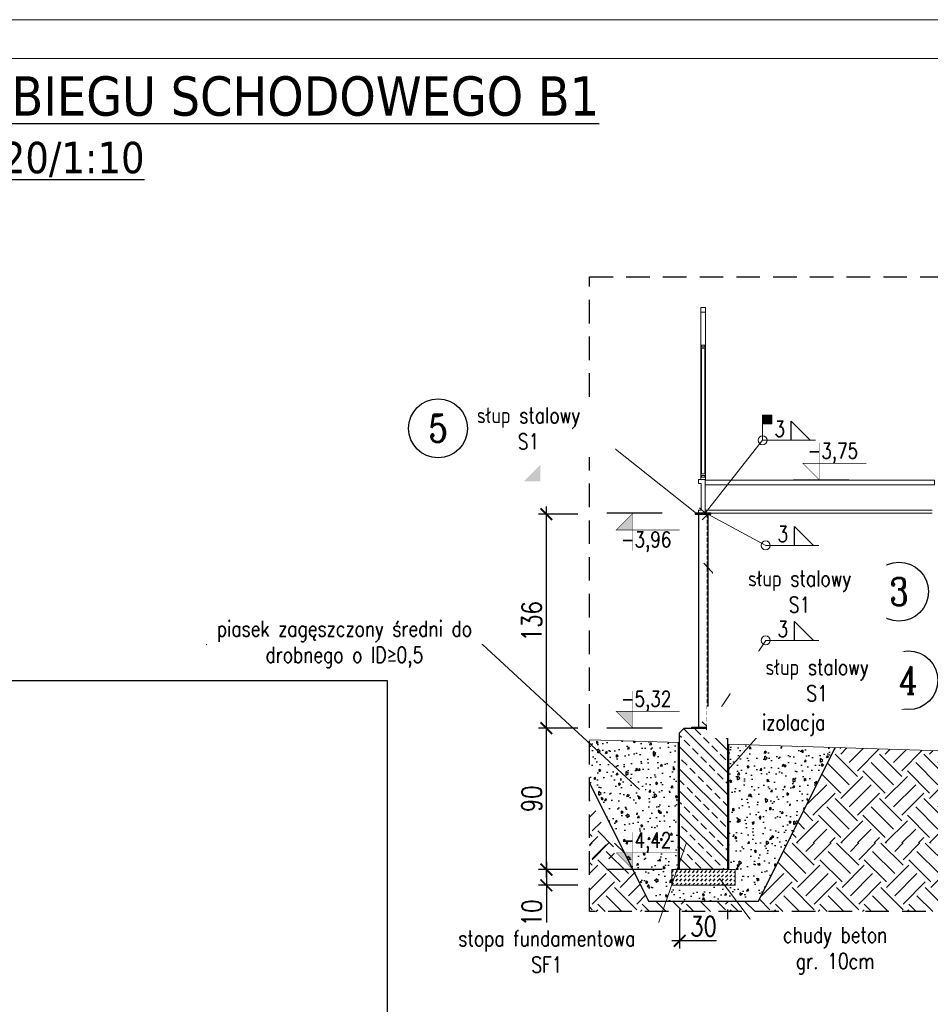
# Model space of a CAD drawing. Header units: centimetres. Extents: x -18863 to 41892, y -11949 to 36189.
# Tile 15 of 19: x -7525 to -1725, y 28695 to 34962. Entities that reach past the tile are written whole.
import ezdxf

# ---------------------------------------------------------------- set-up
doc = ezdxf.new("R2010")
doc.units = ezdxf.units.CM
doc.header["$MEASUREMENT"] = 0
doc.set_wipeout_variables(frame=1)
for name, pattern in [('DASHED', [0.75, 0.5, -0.25]), ('DASHEDX2', [76.2, 50.8, -25.4]), ('Przerywana długa', [780, 500, -280])]:
    doc.linetypes.add(name, pattern=pattern)
for name, color, linetype in [('bj konstrukcja', 3, 'Continuous'), ('bj koty', 5, 'Continuous'), ('bj kreskowanie', 8, 'Continuous'), ('bj opis duzy', 3, 'Continuous'), ('bj opisy', 2, 'Continuous'), ('bj przerywana', 4, 'DASHEDX2'), ('bj schody', 6, 'Continuous'), ('bj warstwy', 6, 'Continuous'), ('bj wymiar', 8, 'Continuous'), ('linia odniesienia', 4, 'Continuous')]:
    doc.layers.add(name, color=color, linetype=linetype)
for name, color, linetype, lineweight in [('bj linia odniesienia', 4, 'Continuous', 5), ('bj numerki', 3, 'Continuous', 20), ('bj opis', 2, 'Continuous', 30)]:
    doc.layers.add(name, color=color, linetype=linetype, lineweight=lineweight)
doc.layers.add('BJ POMOC', color=30, linetype='Continuous', plot=False)
doc.styles.add('beta', font='simplex.shx', dxfattribs={"width": 0.8})
doc.styles.add('Beta 50', font='simplex.shx', dxfattribs={"width": 0.8, "height": 125})
doc.styles.add('Beta20', font='simplex.shx', dxfattribs={"width": 0.8, "height": 40})
doc.styles.add('SIMPLEX', font='SIMPLEX.shx')
doc.dimstyles.new('Beta 50', dxfattribs={"dimtxt": 100, "dimasz": 75, "dimexe": 50, "dimexo": 0, "dimgap": 30, "dimtad": 1, "dimdec": 0, "dimtxsty": 'Beta 50', "dimblk": 'ARCHTICK', "dimcen": 75, "dimdle": 50, "dimclrd": 256, "dimclre": 256, "dimclrt": 2, "dimadec": 0, "dimazin": 0, "dimtfac": 1, "dimtdec": 0, "dimtmove": 0, "dimatfit": 3, "dimfxl": 200, "dimfxlon": 1, "dimarcsym": 0})

# ---------------------------------------------------------------- blocks, each defined once
blk = doc.blocks.new('_ArchTick')
at = {"color": 0, "linetype": 'ByBlock', "const_width": 0.15}
blk.add_lwpolyline([(-0.5, -0.5), (0.5, 0.5)], dxfattribs=at)
blk = doc.blocks.new('*D16')
at = {"layer": 'bj wymiar', "lineweight": -2}
for p, q in [((-4170.3, 29602.4), (-4170.3, 29452.4)), ((-3970.3, 29552.4), (-4220.3, 29552.4)), ((-3970.3, 29452.4), (-4220.3, 29452.4)), ((-4170.3, 29452.4), (-4170.3, 29174.5))]:
    blk.add_line(p, q, dxfattribs=at)
at = {"layer": 'Defpoints', "color": 0, "lineweight": -2}
for p in [(-2967.1, 29552.4), (-4170.3, 29452.4), (-2967.1, 29452.4)]:
    blk.add_point(p, dxfattribs=at)
at = {"layer": 'bj wymiar', "lineweight": -2, "xscale": 75, "yscale": 75, "zscale": 75}
for p, rotation in [((-4170.3, 29552.4), 90), ((-4170.3, 29452.4), 270)]:
    blk.add_blockref('_ArchTick', p, dxfattribs=dict(at, rotation=rotation))
at = {"layer": 'bj wymiar', "color": 2, "insert": (-4262.8, 29276), "char_height": 125, "attachment_point": 5, "rotation": 90, "style": 'Beta 50'}
blk.add_mtext('10', dxfattribs=at)
blk = doc.blocks.new('*D17')
at = {"layer": 'bj wymiar', "lineweight": -2}
for p, q in [((-4170.3, 30402.4), (-4170.3, 31864.6)), ((-3970.3, 31814.6), (-4220.3, 31814.6)), ((-3970.3, 30452.4), (-4220.3, 30452.4))]:
    blk.add_line(p, q, dxfattribs=at)
at = {"layer": 'Defpoints', "color": 0}
for p in [(-4170.3, 31814.6), (-3198.8, 31814.6), (-3201.8, 30452.4)]:
    blk.add_point(p, dxfattribs=at)
at = {"layer": 'bj wymiar', "lineweight": -2, "xscale": 75, "yscale": 75, "zscale": 75}
for p, rotation in [((-4170.3, 31814.6), 90), ((-4170.3, 30452.4), 270)]:
    blk.add_blockref('_ArchTick', p, dxfattribs=dict(at, rotation=rotation))
at = {"layer": 'bj wymiar', "color": 2, "insert": (-4262.8, 31133.5), "char_height": 125, "attachment_point": 5, "rotation": 90, "style": 'Beta 50'}
blk.add_mtext('136', dxfattribs=at)
blk = doc.blocks.new('*D75')
at = {"layer": 'bj wymiar', "lineweight": -2}
for p, q in [((-4170.3, 29502.4), (-4170.3, 30502.4)), ((-3970.3, 30452.4), (-4220.3, 30452.4)), ((-3970.3, 29552.4), (-4220.3, 29552.4))]:
    blk.add_line(p, q, dxfattribs=at)
at = {"layer": 'Defpoints', "color": 0, "lineweight": -2}
for p in [(-4170.3, 30452.4), (-3291.4, 30452.4), (-3169.3, 29552.4)]:
    blk.add_point(p, dxfattribs=at)
at = {"layer": 'bj wymiar', "lineweight": -2, "xscale": 75, "yscale": 75, "zscale": 75}
for p, rotation in [((-4170.3, 30452.4), 90), ((-4170.3, 29552.4), 270)]:
    blk.add_blockref('_ArchTick', p, dxfattribs=dict(at, rotation=rotation))
at = {"layer": 'bj wymiar', "color": 2, "insert": (-4262.8, 30002.4), "char_height": 125, "attachment_point": 5, "rotation": 90, "style": 'Beta 50'}
blk.add_mtext('90', dxfattribs=at)
blk = doc.blocks.new('*D78')
at = {"layer": 'bj wymiar', "lineweight": -2}
for p, q in [((-3321.4, 29299), (-3321.4, 29049)), ((-3017.1, 29299), (-3017.1, 29049)), ((-2967.1, 29099), (-3371.4, 29099))]:
    blk.add_line(p, q, dxfattribs=at)
at = {"layer": 'Defpoints', "color": 0, "lineweight": -2}
for p in [(-3321.4, 29552.4), (-3017.1, 29552.4), (-3321.4, 29099)]:
    blk.add_point(p, dxfattribs=at)
at = {"layer": 'bj wymiar', "lineweight": -2, "xscale": 75, "yscale": 75, "zscale": 75, "rotation": 180}
blk.add_blockref('_ArchTick', (-3321.4, 29099), dxfattribs=at)
at = {"layer": 'bj wymiar', "lineweight": -2, "xscale": 75, "yscale": 75, "zscale": 75}
blk.add_blockref('_ArchTick', (-3017.1, 29099), dxfattribs=at)
at = {"layer": 'bj wymiar', "color": 2, "insert": (-3169.3, 29191.5), "char_height": 125, "attachment_point": 5, "style": 'Beta 50'}
blk.add_mtext('30', dxfattribs=at)

msp = doc.modelspace()

# ---------------------------------------------------------------- hatches: boundary and pattern name
at = {"layer": 'bj koty'}
h = msp.add_hatch(color=256, dxfattribs=at)
h.dxf.hatch_style = 1
h.paths.add_polyline_path([(-3725.55, 31713.69), (-3622.135, 31713.69), (-3622.135, 31817.104)])
h = msp.add_hatch(color=256, dxfattribs=at)
h.dxf.hatch_style = 1
h.paths.add_polyline_path([(-3725.55, 30559.339), (-3622.135, 30559.339), (-3622.135, 30455.924)])
h = msp.add_hatch(color=256, dxfattribs=at)
h.dxf.hatch_style = 1
h.paths.add_polyline_path([(-3725.55, 29659.339), (-3622.135, 29659.339), (-3622.135, 29555.924)])
at = {"layer": 'bj kreskowanie'}
h = msp.add_hatch(dxfattribs=at)
h.set_pattern_fill('ANSI33', color=256, scale=400, angle=90)
h.set_pattern_definition([(135, (-764.19, -649.14), (-70.71068, -70.71068), []), (135, (-764.19, -578.43), (-70.71068, -70.71068), [50, -25])])
h.paths.add_polyline_path([(-3017.105, 29552.394), (-3321.412, 29552.394), (-3321.412, 30422.394), (-3291.412, 30452.394), (-3017.105, 30452.394)])
h = msp.add_hatch(dxfattribs=at)
h.set_pattern_fill('AR-CONC', color=256, scale=20, angle=45)
h.set_pattern_definition([(95, (0, -100), (110.3104, 92.5614), [15, -165]), (40, (0, -100), (-125.9984, 86.7536), [12, -132]), (145.45144, (9.19, -92.29), (-15.68803, 179.31504), [12.74804, -140.2284]), (91.1842, (-28.28, -71.72), (174.3387, 127.5228), [22.5, -247.5]), (141.6356, (-13.76, -61.09), (-5.58, 269.9423), [19.122, -210.3428]), (36.1842, (-28.28, -71.72), (-5.58, 269.9423), [18, -198]), (66, (-7.07, -64.64), (141.3543, 27.4765), [15, -165]), (11, (-7.07, -64.64), (-68.1417, 136.9617), [12, -132]), (116.45144, (4.71, -62.35), (73.2126, 164.4382), [12.74804, -140.2284]), (82.5, (0, -100), (-45.35864, 48.79796), [0, -130.4, 0, -134, 0, -132.5]), (52.5, (0, -100), (-18.57459, 92.98189), [0, -76.4, 0, -127.4, 0, -50.5]), (12.5, (-31.537, -131.537), (78.68363, 72.30415), [0, -50, 0, -156, 0, -207]), (2.5, (-45.68, -145.68), (68.318, 96.63196), [0, -65, 0, -103.6, 0, -147])])
h.paths.add_polyline_path([(-3039.949, 29452.394), (-2967.105, 29452.394), (-2967.105, 29552.394), (-3007.105, 29552.394), (-3007.105, 30350.847), (-2330.825, 30329.259), (-2819.258, 29352.394), (-2915.391, 29352.394)])
h.paths.add_polyline_path([(-3895.624, 30105.125), (-3895.624, 30379.21), (-3331.401, 30361.199), (-3331.412, 29579.295), (-3331.412, 29552.394), (-3371.412, 29552.394), (-3371.412, 29452.394), (-3360.163, 29452.394), (-3421.237, 29352.394), (-3519.258, 29352.394)])
h.paths.add_polyline_path([(-3422.181, 29352.394), (-3360.163, 29452.394), (-3039.949, 29452.394), (-2916.335, 29352.394)])
h = msp.add_hatch(dxfattribs=at)
h.set_pattern_fill('EARTH', color=256, scale=800, angle=45)
h.set_pattern_definition([(45, (-775.17, -649.14), (0, 282.8427), [200, -200]), (45, (-828.2, -596.1), (0, 282.8427), [200, -200]), (45, (-881.24, -543.07), (0, 282.8427), [200, -200]), (135, (-881.24, -507.72), (-282.8427, 2e-14), [200, -200]), (135, (-828.2, -454.68), (-282.8427, 2e-14), [200, -200]), (135, (-775.17, -401.65), (-282.8427, 2e-14), [200, -200])])
h.paths.add_polyline_path([(-3012.105, 30351.007), (-3017.105, 30351.166), (-712.111, 30277.588)])
h.paths.add_polyline_path([(-712.111, 30277.588), (308.248, 30271.612), (308.248, 30235.67), (308.248, 29721.612), (-2634.649, 29721.612), (-2330.825, 30329.259)])
h = msp.add_hatch(dxfattribs=at)
h.set_pattern_fill('EARTH', color=256, scale=800, angle=45)
h.set_pattern_definition([(45, (-766.72, -649.14), (0, 282.8427), [200, -200]), (45, (-819.75, -596.1), (0, 282.8427), [200, -200]), (45, (-872.79, -543.07), (0, 282.8427), [200, -200]), (135, (-872.79, -507.72), (-282.8427, 2e-14), [200, -200]), (135, (-819.75, -454.68), (-282.8427, 2e-14), [200, -200]), (135, (-766.72, -401.65), (-282.8427, 2e-14), [200, -200])])
h.paths.add_polyline_path([(-2634.649, 29721.612), (552.555, 29721.612), (552.553, 30270.05), (1053.879, 30262.361), (1053.879, 29285.49), (-3441.667, 29285.49), (-3421.237, 29352.394), (-2819.258, 29352.394)])
h.paths.add_polyline_path([(-3895.624, 29285.49), (-3895.624, 29721.612), (-3703.868, 29721.612), (-3669.258, 29652.394), (-3519.258, 29352.394), (-3421.237, 29352.394), (-3441.667, 29285.49)])
h.paths.add_polyline_path([(-3329.626, 29652.394), (-3321.412, 29679.295), (-3321.412, 29652.394)])
h = msp.add_hatch(dxfattribs=at)
h.set_pattern_fill('EARTH', color=256, scale=800, angle=45)
h.set_pattern_definition([(45, (-766.72, -749.14), (0, 282.8427), [200, -200]), (45, (-819.75, -696.1), (0, 282.8427), [200, -200]), (45, (-872.79, -643.07), (0, 282.8427), [200, -200]), (135, (-872.79, -607.72), (-282.8427, 2e-14), [200, -200]), (135, (-819.75, -554.68), (-282.8427, 2e-14), [200, -200]), (135, (-766.72, -501.65), (-282.8427, 2e-14), [200, -200])])
h.paths.add_polyline_path([(-3895.624, 29621.612), (-3895.624, 30005.125), (-3703.868, 29621.612)])
h = msp.add_hatch(dxfattribs=at)
h.set_pattern_fill('DASH', color=256, scale=150, angle=45)
h.set_pattern_definition([(45, (657.588, -749.138), (0, 26.516504), [18.75, -18.75])])
h.paths.add_polyline_path([(-3371.412, 29552.394), (-3371.412, 29452.394), (-3047.105, 29452.394), (-2967.105, 29452.394), (-2967.105, 29552.394), (-3047.105, 29552.394), (-3291.412, 29552.394)])
at = {"layer": 'bj linia odniesienia'}
msp.add_hatch(color=256, dxfattribs=at).paths.add_polyline_path([(-2793.057, 32445.091), (-2733.44, 32445.091), (-2733.44, 32390.554), (-2793.057, 32390.554)])

# ---------------------------------------------------------------- linework, layer by layer
at = {"layer": 'bj konstrukcja'}
msp.add_line((-3201.791, 31814.635), (-3201.791, 30458.394), dxfattribs=at)
msp.add_lwpolyline([(-3321.412, 30422.394), (-3291.412, 30452.394), (-3047.105, 30452.394), (-3017.105, 30422.394), (-3017.105, 29552.394), (-3321.412, 29552.394)], close=True, dxfattribs=at)
msp.add_lwpolyline([(-3094.258, 30452.394), (-3244.258, 30452.394), (-3244.258, 30458.394), (-3094.258, 30458.394), (-3094.258, 30458.394), (-3094.258, 30452.394), (-3094.258, 30452.394)], dxfattribs=at)
at = {"layer": 'bj koty', "color": 5, "const_width": 2.925, "elevation": -108.062}
for points in [[(-2432.505, 32268.651), (-2432.505, 32034.651), (-2535.919, 32138.065), (-2132.431, 32138.065)], [(-3622.135, 31583.104), (-3622.135, 31817.104), (-3725.55, 31713.69), (-3322.061, 31713.69)], [(-3622.135, 30689.924), (-3622.135, 30455.924), (-3725.55, 30559.339), (-3322.061, 30559.339)], [(-3622.135, 29789.924), (-3622.135, 29555.924), (-3725.55, 29659.339), (-3322.061, 29659.339)]]:
    msp.add_lwpolyline(points, dxfattribs=at)
at = {"layer": 'bj kreskowanie', "linetype": 'DASHED', "ltscale": 150, "const_width": 10}
for points in [[(-3326.412, 29552.394), (-3326.412, 30361.04)], [(-3012.105, 30351.007), (-3012.105, 29552.394)]]:
    msp.add_lwpolyline(points, dxfattribs=at)
at = {"layer": 'bj linia odniesienia'}
for p, q in [((-2455.233, 32285.405), (-2793.057, 32285.405)), ((-2435.233, 31615.498), (-2773.057, 31615.498)), ((-2773.057, 31011.115), (-3141.791, 30458.394)), ((-2435.233, 31011.115), (-2773.057, 31011.115)), ((-3141.791, 30458.394), (-3177.147, 30493.749))]:
    msp.add_line(p, q, dxfattribs=at)
for points in [[(-2793.057, 32285.405), (-2793.057, 32445.091), (-2733.44, 32445.091), (-2733.44, 32390.554), (-2793.057, 32390.554)], [(-4672.255, 32361.045), (-3895.624, 32361.045)], [(-3213.376, 31818.196), (-3895.624, 32361.045)], [(-3167.755, 31503.423), (-3002.633, 31321.895)], [(-3002.633, 31321.895), (-2111.853, 31321.895)], [(-6336.193, 30986.065), (-4576.193, 30986.065)], [(-3576.15, 30061.441), (-4576.193, 30986.065)], [(-3109.011, 30455.573), (-2834.144, 30757.859)], [(-2834.144, 30757.859), (-2052.311, 30757.859)], [(-3012.105, 30188.046), (-2819.134, 30405.589)], [(-2819.134, 30405.589), (-2349.468, 30405.589)], [(-3331.412, 29552.394), (-3331.412, 30361.199)], [(-3007.105, 30350.847), (-3007.105, 29552.394)], [(-3276.859, 29725.191), (-3522.07, 29022.192)], [(-3321.412, 29552.394), (-3371.412, 29552.394), (-3371.412, 29452.394), (-2967.105, 29452.394), (-2967.105, 29452.394), (-2967.105, 29552.394), (-3017.105, 29552.394)], [(-3066.458, 29494.958), (-2709.743, 29022.192)], [(-4818.486, 29022.192), (-3522.07, 29022.192)], [(-2713.578, 29028.348), (-1937.151, 29028.348)]]:
    msp.add_lwpolyline(points, dxfattribs=at)
at = {"layer": 'bj linia odniesienia', "lineweight": -2}
msp.add_lwpolyline([(-3895.624, 30105.125), (-3519.258, 29352.394), (-2819.258, 29352.394), (-2330.401, 30330.107)], dxfattribs=at)
at = {"layer": 'bj linia odniesienia'}
for centre in [(-2793.057, 32285.405), (-2773.057, 31615.498), (-2773.057, 31011.115)]:
    msp.add_circle(centre, 28.622, dxfattribs=at)
at = {"layer": 'bj opisy'}
for p, q in [((-2610.647, 32285.405), (-2610.647, 32406.388)), ((-2610.647, 32406.388), (-2489.664, 32285.405)), ((-2590.647, 31615.498), (-2590.647, 31736.481)), ((-2590.647, 31736.481), (-2469.664, 31615.498)), ((-2590.647, 31011.115), (-2590.647, 31132.098)), ((-2590.647, 31132.098), (-2469.664, 31011.115))]:
    msp.add_line(p, q, dxfattribs=at)
at = {"layer": 'BJ POMOC'}
msp.add_lwpolyline([(-11403.07, 30756.399), (-5183.571, 30756.399), (-5183.571, 24654.509), (-11403.07, 24654.509)], close=True, dxfattribs=at)
at = {"layer": 'bj przerywana', "ltscale": 0.5}
msp.add_line((-3198.791, 30458.394), (-3198.791, 31814.635), dxfattribs=at)
at = {"layer": 'bj schody', "linetype": 'Continuous', "lineweight": 5}
for p, q in [((-3186.791, 33130.635), (-3186.791, 33100.635)), ((-3156.791, 33130.635), (-3186.791, 33130.635)), ((-3156.791, 33100.635), (-3186.791, 33100.635)), ((-3186.791, 32035.635), (-3186.791, 33100.635)), ((-3156.791, 33130.635), (-3156.791, 33100.635)), ((-3156.791, 32035.635), (-3156.791, 33100.635)), ((-3181.791, 32890.635), (-3181.791, 32880.635)), ((-3161.791, 32890.635), (-3181.791, 32890.635)), ((-3161.791, 32880.635), (-3181.791, 32880.635)), ((-3161.791, 32870.635), (-3181.791, 32870.635)), ((-3181.791, 32870.635), (-3181.791, 32070.635)), ((-3161.791, 32890.635), (-3161.791, 32880.635)), ((-3161.791, 32870.635), (-3161.791, 32070.635)), ((-3201.791, 32035.635), (-3201.791, 32010.835)), ((-3156.791, 32035.635), (-3201.791, 32035.635)), ((-3161.791, 32070.635), (-3181.791, 32070.635)), ((-3181.791, 32060.635), (-3181.791, 32050.635)), ((-3161.791, 32060.635), (-3181.791, 32060.635)), ((-3161.791, 32050.635), (-3181.791, 32050.635)), ((-3161.791, 32060.635), (-3161.791, 32050.635)), ((-3201.791, 31840.435), (-3201.791, 31820.635))]:
    msp.add_line(p, q, dxfattribs=at)
at = {"layer": 'bj warstwy'}
for p, q in [((-2243.384, 32031.12), (-2595.853, 32031.12)), ((-3433.014, 31820.635), (-3785.484, 31820.635)), ((-3433.014, 30452.394), (-3785.484, 30452.394)), ((-3433.014, 29552.394), (-3785.484, 29552.394))]:
    msp.add_line(p, q, dxfattribs=at)
at = {"layer": 'bj warstwy', "linetype": 'Continuous', "lineweight": 15}
for p, q in [((-3895.624, 30379.21), (-3321.412, 30360.88)), ((-3017.105, 30351.166), (-712.111, 30277.588))]:
    msp.add_line(p, q, dxfattribs=at)
at = {"layer": 'linia odniesienia'}
for centre in [(-1924.353, 31321.895), (-1864.811, 30757.859)]:
    msp.add_circle(centre, 187.5, dxfattribs=at)

# ---------------------------------------------------------------- texts
at = {"layer": 'bj numerki', "char_height": 175, "width": 568.40749, "attachment_point": 5, "style": 'Beta20'}
for s, insert in [('{\\Fcomplex.shx|c238;5}', (-4859.755, 32361.045)), ('{\\Fcomplex.shx|c238;3}', (-1924.353, 31321.895)), ('{\\Fcomplex.shx|c238;4}', (-1864.811, 30757.859))]:
    msp.add_mtext(s, dxfattribs=dict(at, insert=insert))
at = {"layer": 'bj opis', "lineweight": 20, "style": 'SIMPLEX', "width": 0.8}
for p in [(-2718.245, 32307.752), (-2698.245, 31637.845), (-2698.245, 31033.462)]:
    msp.add_text('3', height=100.005, dxfattribs=at).set_placement(p)
at = {"layer": 'bj opis duzy', "ltscale": 2, "insert": (-7948.014, 34280.564), "char_height": 250, "width": 25956.26224, "attachment_point": 5, "style": 'beta'}
msp.add_mtext('{\\fTahoma|b0|i0|c238|p0;\\L\\W1;SZCZEGÓŁY KONSTRUKCYJNE BIEGU SCHODOWEGO B1\\P\\H0.8x;skala 1:50/1:20/1:10}', dxfattribs=at)
at = {"layer": 'bj opisy', "color": 2, "char_height": 97.5, "width": 335.26071, "attachment_point": 5}
for s, insert in [('{\\Fsimplex.shx|c238;\\W0.8;-3,75}', (-2345.209, 32203.065, -108.062)), ('{\\Fsimplex.shx|c238;\\W0.8;-3,96}', (-3534.839, 31638.992, -108.062)), ('{\\Fsimplex.shx|c238;\\W0.8;-5,32}', (-3534.839, 30624.339, -108.062)), ('{\\Fsimplex.shx|c238;\\W0.8;-4,42}', (-3534.839, 29724.339, -108.062))]:
    msp.add_mtext(s, dxfattribs=dict(at, insert=insert))

# ---------------------------------------------------------------- dimensions: what is measured, and where the dimension line sits
at = {"layer": 'bj wymiar'}
for base, p1, p2, picture, middle in [((-4170.297, 31814.635), (-3201.791, 30452.394), (-3198.791, 31814.635), '*D17', (-4262.797, 31133.514)), ((-4170.297, 30452.394), (-3169.258, 29552.394), (-3291.412, 30452.394), '*D75', (-4262.797, 30002.394)), ((-4170.297, 29452.394), (-2967.105, 29552.394), (-2967.105, 29452.394), '*D16', (-4262.797, 29275.965))]:
    dim = msp.add_linear_dim(base=base, p1=p1, p2=p2, angle=90, dimstyle='Beta 50', override={"dimlfac": 0.1, "dimblk": 'ArchTick'}, dxfattribs=at)
    dim.commit()
    dim.dimension.update_dxf_attribs({"geometry": picture, "text_midpoint": middle})
dim = msp.add_linear_dim(base=(-3321.412, 29098.98), p1=(-3017.105, 29552.394), p2=(-3321.412, 29552.394), dimstyle='Beta 50', override={"dimlfac": 0.1, "dimblk": 'ArchTick'}, dxfattribs=at)
dim.commit()
dim.dimension.update_dxf_attribs({"geometry": '*D78', "text_midpoint": (-3169.258, 29191.48)})

# ---------------------------------------------------------------- wipeouts: each hides what was drawn before it
at = {"linetype": 'Continuous', "lineweight": 5}
msp.add_wipeout([(-3158.691, 31840.435), (-3141.791, 31840.435), (-3141.791, 32001.12), (-3158.691, 32001.12)], dxfattribs=at).dxf.layer = 'bj schody'

# ---------------------------------------------------------------- next in the draw order: linework, layer by layer
at = {"layer": 'bj konstrukcja'}
msp.add_line((-3141.791, 31814.635), (-3141.791, 30458.394), dxfattribs=at)
msp.add_lwpolyline([(-3121.791, 31820.635), (-3221.791, 31820.635), (-3221.791, 31814.635), (-3121.791, 31814.635), (-3121.791, 31814.635), (-3121.791, 31820.635), (-3121.791, 31820.635)], dxfattribs=at)
at = {"layer": 'bj linia odniesienia'}
for p, q in [((-2793.057, 32285.405), (-3158.691, 31820.635)), ((-3141.791, 31814.635), (-3177.147, 31779.279)), ((-2773.057, 31615.498), (-3141.791, 31814.635))]:
    msp.add_line(p, q, dxfattribs=at)
for points in [[(-18818.433, 34962.299), (2181.567, 34962.299), (2181.567, 20112.299), (-18818.433, 20112.299)], [(-17830.65, 34715.353), (1934.621, 34715.353), (1934.621, 20359.245), (-17830.65, 20359.245)]]:
    msp.add_lwpolyline(points, close=True, dxfattribs=at)
msp.add_lwpolyline([(-3158.691, 31820.635), (-3194.047, 31855.99)], dxfattribs=at)
at = {"layer": 'bj przerywana', "ltscale": 0.5}
msp.add_line((-3144.791, 30458.394), (-3144.791, 31814.635), dxfattribs=at)
at = {"layer": 'bj przerywana', "linetype": 'Przerywana długa', "ltscale": 0.3}
msp.add_lwpolyline([(-3895.624, 33326.376), (1053.879, 33326.376), (1053.879, 29285.49), (-3895.624, 29285.49)], close=True, dxfattribs=at)
at = {"layer": 'bj schody', "linetype": 'Continuous', "lineweight": 5}
for p, q in [((-3158.691, 32001.12), (-3158.691, 32035.635)), ((-3184.891, 32010.835), (-3201.791, 32010.835)), ((-3184.891, 32010.835), (-3184.891, 31840.435)), ((-3158.691, 32001.12), (-3158.691, 31840.435)), ((-3184.891, 31840.435), (-3201.791, 31840.435)), ((-3141.791, 31840.435), (-3158.691, 31840.435)), ((-3158.691, 31840.435), (-3158.691, 31820.635)), ((-3141.791, 31840.435), (-1712.446, 31840.435)), ((-3158.691, 31820.635), (-1712.446, 31820.635))]:
    msp.add_line(p, q, dxfattribs=at)
at = {"layer": 'bj schody', "linetype": 'Continuous', "lineweight": 5, "flags": 128}
msp.add_lwpolyline([(-3158.691, 32010.835), (-3158.691, 32001.12), (-1697.446, 32001.12), (-1697.446, 32031.12), (-3158.691, 32031.12)], close=True, dxfattribs=at)

# ---------------------------------------------------------------- next in the draw order: texts
at = {"layer": 'bj opisy', "linetype": 'Continuous', "char_height": 100, "attachment_point": 5, "style": 'Beta 50', "bg_fill": 2}
for s, insert, width in [('słup stalowy\\PS1 ', (-4283.939, 32361.045), 1004.89551), ('słup stalowy\\PS1 ', (-2557.243, 31321.895), 1004.89551), ('piasek zagęszczony średni do {\\Fsimplex.shx|c1;drobnego o I\\Fsimplex.shx|c238;D\\fCalibri|b0|i0|c238|p0;≥\\Fsimplex.shx|c1;0,5}', (-5456.193, 30986.065), 1649.63102), ('słup stalowy\\PS1 ', (-2445.828, 30757.859), 1004.89551), ('izolacja', (-2594.725, 30472.641), 1004.89551), ('stopa fundamentowa \\PSF1\\P^J ', (-4166.857, 28863.826), 1408.2537), ('chudy beton \\Pgr. 10cm\\P^J ', (-2330.534, 28869.983), 1408.2537)]:
    msp.add_mtext(s, dxfattribs=dict(at, insert=insert, width=width))

# ---------------------------------------------------------------- next in the draw order: hatches: boundary and pattern name
at = {"layer": 'bj linia odniesienia'}
h = msp.add_hatch(color=256, dxfattribs=at)
h.dxf.hatch_style = 1
h.paths.add_polyline_path([(-4312.361, 32024.717), (-4208.947, 32024.717), (-4208.947, 32128.132)])
h.paths.add_polyline_path([(-4081.704, 31959.791), (-4672.775, 31959.791), (-4672.775, 32563.958), (-4081.704, 32563.958)], flags=9)
h = msp.add_hatch(color=256, dxfattribs=at)
h.dxf.hatch_style = 1
h.paths.add_polyline_path([(-4312.361, 32024.717), (-4208.947, 32024.717), (-4208.947, 32128.132)])
h.paths.add_polyline_path([(-4081.704, 31959.791), (-4672.775, 31959.791), (-4672.775, 32563.958), (-4081.704, 32563.958)], flags=9)
h = msp.add_hatch(color=256, dxfattribs=at)
h.dxf.hatch_style = 1
h.paths.add_polyline_path([(-4312.361, 32024.717), (-4208.947, 32024.717), (-4208.947, 32128.132)])
h.paths.add_polyline_path([(-4081.704, 31959.791), (-4672.775, 31959.791), (-4672.775, 32563.958), (-4081.704, 32563.958)], flags=9)

# ---------------------------------------------------------------- next in the draw order: linework, layer by layer
at = {"layer": 'linia odniesienia'}
msp.add_circle((-4859.755, 32361.045), 187.5, dxfattribs=at)

doc.saveas('drawing.dxf')
